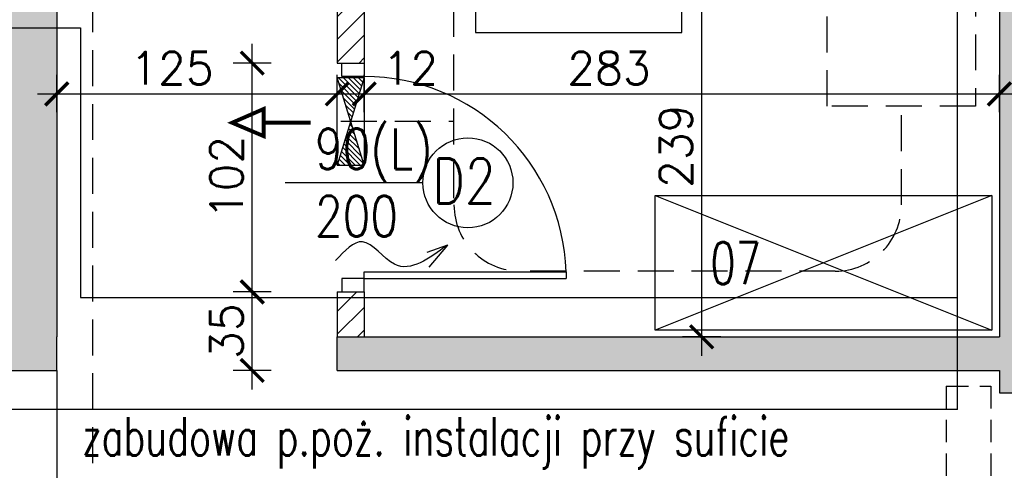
# Model space of a CAD drawing. Header units: millimetres. Extents: x 31969 to 285678, y -69766 to -1123.
# Tile 39 of 102: x 143105 to 143543, y -10246 to -10045. Entities that reach past the tile are written whole.
import ezdxf
from ezdxf.enums import TextEntityAlignment as Align
from ezdxf.lldxf.tags import DXFTag

# ---------------------------------------------------------------- set-up
doc = ezdxf.new("R2010")
doc.units = ezdxf.units.MM
doc.linetypes.add('HIDDEN', pattern=[0.375, 0.25, -0.125])
doc.linetypes.add('KRE_16_8', pattern=[24, 16, -8])
for name, color, linetype in [('a- wentylacja Łukasza 2', 118, 'Continuous'), ('a-biblioteka', 251, 'Continuous'), ('a-opis 1', 3, 'Continuous'), ('a-opis 3', 15, 'Continuous'), ('a-opis stolarki 1', 3, 'Continuous'), ('a-opis stolarki 2', 1, 'Continuous'), ('a-opis technologii 2', 12, 'Continuous'), ('a-przekrój 2', 251, 'Continuous'), ('a-przerywana', 250, 'HIDDEN'), ('a-stolarka drzwiowa', 3, 'Continuous'), ('a-stolarka okienna', 3, 'Continuous'), ('a-szraf', 252, 'Continuous'), ('a-wymiary', 11, 'Continuous'), ('a-wyposażenie', 84, 'Continuous'), ('a-ściany działowe projektowane', 5, 'Continuous'), ('a-ściany istniejące murowane', 6, 'Continuous')]:
    doc.layers.add(name, color=color, linetype=linetype)
doc.styles.add('MAREK', font='simplex.shx')
doc.styles.add('RS01507', font='romans.shx', dxfattribs={"width": 0.7, "height": 0.15})
doc.styles.add('WYMIAR', font='romans.shx', dxfattribs={"width": 0.8})
tags = doc.linetypes.add('DASHED', pattern=[0.75, 0.5, -0.25]).pattern_tags.tags
tags[6:7] = [DXFTag(74, 4), DXFTag(75, 0), DXFTag(340, '0'), DXFTag(46, 1.0), DXFTag(50, 0.0), DXFTag(44, 0.0), DXFTag(45, 0.0)]
tags[4:5] = [DXFTag(74, 4), DXFTag(75, 0), DXFTag(340, '0'), DXFTag(46, 1.0), DXFTag(50, 0.0), DXFTag(44, 0.0), DXFTag(45, 0.0)]
doc.dimstyles.new('MAREK', dxfattribs={"dimscale": 0.85, "dimtxt": 17, "dimasz": 12, "dimexe": 10, "dimexo": 0.625, "dimgap": 5, "dimtad": 1, "dimdec": 1, "dimdsep": 46, "dimtxsty": 'MAREK', "dimblk1": 'ARCHTICK', "dimblk2": 'ARCHTICK', "dimsah": 1, "dimcen": 2.5, "dimdle": 10, "dimadec": 0, "dimazin": 0, "dimtfac": 1, "dimtdec": 1, "dimtmove": 1, "dimatfit": 3, "dimldrblk": 'ARCHTICK', "dimfxl": 0, "dimtolj": 1, "dimtzin": 0, "dimarcsym": 0})

# ---------------------------------------------------------------- blocks, each defined once
blk = doc.blocks.new('_ARCHTICK')
at = {"color": 0, "linetype": 'ByBlock', "const_width": 0.15}
blk.add_lwpolyline([(-0.5, -0.5), (0.5, 0.5)], dxfattribs=at)
blk = doc.blocks.new('*D93')
at = {"layer": 'a-wymiary', "color": 0, "lineweight": -2, "ltscale": 100}
for p, q in [((143408.4, -10194.6), (143408.4, -9938.6)), ((143416.9, -9947.1), (143399.9, -9947.1)), ((143416.9, -10186.1), (143399.9, -10186.1))]:
    blk.add_line(p, q, dxfattribs=at)
at = {"layer": 'DEFPOINTS', "color": 0, "ltscale": 100}
for p in [(143408.4, -9947.1), (143418.81, -9947.1), (143418.81, -10186.1)]:
    blk.add_point(p, dxfattribs=at)
at = {"layer": 'a-wymiary', "color": 0, "lineweight": -2, "ltscale": 100, "xscale": 10.2, "yscale": 10.2, "zscale": 10.2}
for p, rotation in [((143408.4, -9947.1), 90), ((143408.4, -10186.1), 270)]:
    blk.add_blockref('_ARCHTICK', p, dxfattribs=dict(at, rotation=rotation))
at = {"layer": 'a-wymiary', "color": 0, "ltscale": 100, "insert": (143396.92, -10101.17), "char_height": 14.45, "attachment_point": 5, "rotation": 90, "style": 'MAREK'}
blk.add_mtext('\\A1;239', dxfattribs=at)
blk = doc.blocks.new('*D131')
at = {"layer": 'a-wymiary', "color": 0, "lineweight": -2, "ltscale": 100}
for p, q in [((143121.07, -10086.02), (143121.07, -10069.36)), ((143246.07, -10086.02), (143246.07, -10069.36)), ((143112.57, -10077.86), (143254.57, -10077.86))]:
    blk.add_line(p, q, dxfattribs=at)
at = {"layer": 'DEFPOINTS', "color": 0, "ltscale": 100}
for p in [(143246.07, -10077.86), (143121.07, -10086.55), (143246.07, -10086.55)]:
    blk.add_point(p, dxfattribs=at)
at = {"layer": 'a-wymiary', "color": 0, "lineweight": -2, "ltscale": 100, "xscale": 10.2, "yscale": 10.2, "zscale": 10.2, "rotation": 180}
blk.add_blockref('_ARCHTICK', (143121.07, -10077.86), dxfattribs=at)
at = {"layer": 'a-wymiary', "color": 0, "lineweight": -2, "ltscale": 100, "xscale": 10.2, "yscale": 10.2, "zscale": 10.2}
blk.add_blockref('_ARCHTICK', (143246.07, -10077.86), dxfattribs=at)
at = {"layer": 'a-wymiary', "color": 0, "ltscale": 100, "insert": (143172.4, -10066.38), "char_height": 14.45, "attachment_point": 5, "style": 'MAREK'}
blk.add_mtext('\\A1;125', dxfattribs=at)
blk = doc.blocks.new('*D132')
at = {"layer": 'a-wymiary', "color": 0, "lineweight": -2, "ltscale": 100}
for p, q in [((143246.07, -10086.02), (143246.07, -10069.36)), ((143258.07, -10086.02), (143258.07, -10069.36)), ((143237.57, -10077.86), (143266.57, -10077.86))]:
    blk.add_line(p, q, dxfattribs=at)
at = {"layer": 'DEFPOINTS', "color": 0, "ltscale": 100}
for p in [(143258.07, -10077.86), (143246.07, -10086.55), (143258.07, -10086.55)]:
    blk.add_point(p, dxfattribs=at)
at = {"layer": 'a-wymiary', "color": 0, "lineweight": -2, "ltscale": 100, "xscale": 10.2, "yscale": 10.2, "zscale": 10.2, "rotation": 180}
blk.add_blockref('_ARCHTICK', (143246.07, -10077.86), dxfattribs=at)
at = {"layer": 'a-wymiary', "color": 0, "lineweight": -2, "ltscale": 100, "xscale": 10.2, "yscale": 10.2, "zscale": 10.2}
blk.add_blockref('_ARCHTICK', (143258.07, -10077.86), dxfattribs=at)
at = {"layer": 'a-wymiary', "color": 0, "ltscale": 100, "insert": (143278.57, -10066.38), "char_height": 14.45, "attachment_point": 5, "style": 'MAREK'}
blk.add_mtext('\\A1;12', dxfattribs=at)
blk = doc.blocks.new('*D133')
at = {"layer": 'a-wymiary', "color": 0, "lineweight": -2, "ltscale": 100}
for p, q in [((143258.07, -10086.02), (143258.07, -10069.36)), ((143541.07, -10086.02), (143541.07, -10069.36)), ((143249.57, -10077.86), (143549.57, -10077.86))]:
    blk.add_line(p, q, dxfattribs=at)
at = {"layer": 'DEFPOINTS', "color": 0, "ltscale": 100}
for p in [(143541.07, -10077.86), (143258.07, -10086.55), (143541.07, -10086.55)]:
    blk.add_point(p, dxfattribs=at)
at = {"layer": 'a-wymiary', "color": 0, "lineweight": -2, "ltscale": 100, "xscale": 10.2, "yscale": 10.2, "zscale": 10.2, "rotation": 180}
blk.add_blockref('_ARCHTICK', (143258.07, -10077.86), dxfattribs=at)
at = {"layer": 'a-wymiary', "color": 0, "lineweight": -2, "ltscale": 100, "xscale": 10.2, "yscale": 10.2, "zscale": 10.2}
blk.add_blockref('_ARCHTICK', (143541.07, -10077.86), dxfattribs=at)
at = {"layer": 'a-wymiary', "color": 0, "ltscale": 100, "insert": (143367.09, -10066.38), "char_height": 14.45, "attachment_point": 5, "style": 'MAREK'}
blk.add_mtext('\\A1;283', dxfattribs=at)
blk = doc.blocks.new('A$C42BE72CD')
at = {"layer": 'a-stolarka drzwiowa'}
for p, q in [((6, 99.95), (0, 99.95)), ((6, 89.95), (6, 99.95)), ((96, 89.95), (96, 99.95)), ((96, 99.95), (102, 99.95)), ((0, 89.95), (6, 89.95)), ((6, 89.95), (9, 89.95)), ((6, 89.95), (6, 0)), ((9, 89.95), (9, 0)), ((102, 89.95), (96, 89.95)), ((9, 0), (6, 0))]:
    blk.add_line(p, q, dxfattribs=at)
at = {"layer": 'a-stolarka drzwiowa', "linetype": 'DASHED', "lineweight": 25, "ltscale": 20}
blk.add_arc((6, 89.95), 90, 271.9102, 0, dxfattribs=at)
blk = doc.blocks.new('*D806')
at = {"layer": 'a-wymiary', "color": 0, "lineweight": -2, "ltscale": 100}
for p, q in [((143208.17, -10209.6), (143208.17, -10157.6)), ((143216.67, -10166.1), (143199.67, -10166.1)), ((143216.67, -10201.1), (143199.67, -10201.1))]:
    blk.add_line(p, q, dxfattribs=at)
at = {"layer": 'DEFPOINTS', "color": 0, "ltscale": 100}
for p in [(143208.17, -10166.1), (143246.07, -10166.1), (143246.07, -10201.1)]:
    blk.add_point(p, dxfattribs=at)
at = {"layer": 'a-wymiary', "color": 0, "lineweight": -2, "ltscale": 100, "xscale": 10.2, "yscale": 10.2, "zscale": 10.2}
for p, rotation in [((143208.17, -10166.1), 90), ((143208.17, -10201.1), 270)]:
    blk.add_blockref('_ARCHTICK', p, dxfattribs=dict(at, rotation=rotation))
at = {"layer": 'a-wymiary', "color": 0, "ltscale": 100, "insert": (143196.7, -10183.6), "char_height": 14.45, "attachment_point": 5, "rotation": 90, "style": 'MAREK'}
blk.add_mtext('\\A1;35', dxfattribs=at)
blk = doc.blocks.new('*D807')
at = {"layer": 'a-wymiary', "color": 0, "lineweight": -2, "ltscale": 100}
for p, q in [((143208.17, -10174.6), (143208.17, -10055.6)), ((143216.67, -10064.1), (143199.67, -10064.1)), ((143216.67, -10166.1), (143199.67, -10166.1))]:
    blk.add_line(p, q, dxfattribs=at)
at = {"layer": 'DEFPOINTS', "color": 0, "ltscale": 100}
for p in [(143208.17, -10064.1), (143246.07, -10064.1), (143246.07, -10166.1)]:
    blk.add_point(p, dxfattribs=at)
at = {"layer": 'a-wymiary', "color": 0, "lineweight": -2, "ltscale": 100, "xscale": 10.2, "yscale": 10.2, "zscale": 10.2}
for p, rotation in [((143208.17, -10064.1), 90), ((143208.17, -10166.1), 270)]:
    blk.add_blockref('_ARCHTICK', p, dxfattribs=dict(at, rotation=rotation))
at = {"layer": 'a-wymiary', "color": 0, "ltscale": 100, "insert": (143196.7, -10115.1), "char_height": 14.45, "attachment_point": 5, "rotation": 90, "style": 'MAREK'}
blk.add_mtext('\\A1;102', dxfattribs=at)

msp = doc.modelspace()

# ---------------------------------------------------------------- hatches: boundary and pattern name
at = {"layer": 'a- wentylacja Łukasza 2'}
h = msp.add_hatch(dxfattribs=at)
h.set_pattern_fill('LINE', color=256, scale=0.5, angle=135)
h.set_pattern_definition([(135, (133310.9751, -153587.4761), (-1.122532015, -1.122532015), [])])
h.paths.add_polyline_path([(143246.07, -10109.55), (143258.07, -10109.55), (143252.07, -10090.05)])
h.paths.add_polyline_path([(143258.07, -10070.55), (143246.07, -10070.55), (143252.07, -10090.05)])
at = {"layer": 'a-przekrój 2', "ltscale": 0.1}
h = msp.add_hatch(dxfattribs=at)
h.set_pattern_fill('LINE', color=256, scale=2.25, angle=45)
h.paths.add_polyline_path([(143258.07, -9947.1), (143246.07, -9947.1), (143246.07, -10064.1), (143258.07, -10064.1)])
h.paths.add_polyline_path([(143258.07, -10168.61), (143246.07, -10168.61), (143246.07, -10186.1), (143258.07, -10186.1)])
h.paths.add_polyline_path([(143258.07, -10166.1), (143246.07, -10166.1), (143246.07, -10168.61), (143258.07, -10168.61)])
at = {"layer": 'a-szraf', "ltscale": 0.9}
h = msp.add_hatch(color=254, dxfattribs=at)
h.dxf.hatch_style = 1
h.paths.add_polyline_path([(142262.07, -9549.1), (142188.07, -9549.1), (142188.07, -9604.1), (142262.07, -9604.1)])
h.paths.add_polyline_path([(142262.07, -9534.1), (142188.07, -9534.1), (142188.07, -9549.1), (142262.07, -9549.1)])
h.paths.add_polyline_path([(142477.07, -9549.1), (142402.07, -9549.1), (142402.07, -9604.1), (142442.07, -9604.1), (142442.07, -9656.91), (142457.07, -9656.91), (142457.07, -9604.1), (142477.07, -9604.1)])
h.paths.add_polyline_path([(142477.07, -9534.1), (142402.07, -9534.1), (142402.07, -9549.1), (142477.07, -9549.1)])
h.paths.add_polyline_path([(142658.07, -9549.1), (142617.07, -9549.1), (142617.07, -9604.1), (142658.07, -9604.1)])
h.paths.add_polyline_path([(142682.07, -9549.1), (142658.07, -9549.1), (142658.07, -9604.1), (142682.07, -9604.1)])
h.paths.add_polyline_path([(142723.07, -9549.1), (142682.07, -9549.1), (142682.07, -9604.1), (142723.07, -9604.1)])
h.paths.add_polyline_path([(142723.07, -9534.1), (142682.07, -9534.1), (142682.07, -9549.1), (142723.07, -9549.1)])
h.paths.add_polyline_path([(142682.07, -9534.1), (142658.07, -9534.1), (142658.07, -9549.1), (142682.07, -9549.1)])
h.paths.add_polyline_path([(142658.07, -9534.1), (142617.07, -9534.1), (142617.07, -9549.1), (142658.07, -9549.1)])
h.paths.add_polyline_path([(142917.07, -9549.1), (142863.07, -9549.1), (142863.07, -9604.1), (142917.07, -9604.1)])
h.paths.add_polyline_path([(142917.07, -9534.1), (142863.07, -9534.1), (142863.07, -9549.1), (142917.07, -9549.1)])
h.paths.add_polyline_path([(143194.21, -9549.1), (143057.07, -9549.1), (143057.07, -9604.1), (143077.07, -9604.1), (143077.07, -9634.1), (143090.58, -9634.1), (143104.58, -9634.1), (143104.58, -9648.1), (143090.58, -9648.1), (143077.07, -9648.1), (143077.07, -9656.1), (143077.07, -9669.1), (143121.07, -9669.1), (143121.07, -9604.1), (143194.21, -9604.1)])
h.paths.add_polyline_path([(143218.21, -9549.1), (143194.21, -9549.1), (143194.21, -9604.1), (143218.21, -9604.1)])
h.paths.add_polyline_path([(143295.35, -9549.1), (143218.21, -9549.1), (143218.21, -9604.1), (143295.35, -9604.1)])
h.paths.add_polyline_path([(143295.35, -9534.1), (143218.21, -9534.1), (143218.21, -9549.1), (143295.35, -9549.1)])
h.paths.add_polyline_path([(143218.21, -9534.1), (143194.21, -9534.1), (143194.21, -9549.1), (143218.21, -9549.1)])
h.paths.add_polyline_path([(143194.21, -9534.1), (143057.07, -9534.1), (143057.07, -9549.1), (143194.21, -9549.1)])
h.paths.add_polyline_path([(143090.58, -9634.1), (143077.07, -9634.1), (143077.07, -9648.1), (143090.58, -9648.1)], flags=17)
h.paths.add_polyline_path([(143121.07, -9769.1), (143077.07, -9769.1), (143077.07, -10009.1), (143077.07, -10048.38), (143121.07, -10048.38), (143121.07, -10001.38), (143104.58, -10001.38), (143090.58, -10001.38), (143090.58, -9987.38), (143104.58, -9987.38), (143121.07, -9987.38), (143121.07, -9921.38), (143104.58, -9921.38), (143090.58, -9921.38), (143090.58, -9907.38), (143104.58, -9907.38), (143121.07, -9907.38)])
h.paths.add_polyline_path([(143121.07, -10048.38), (143077.07, -10048.38), (143077.07, -10157.1), (143071.31, -10157.1), (143071.31, -10201.1), (143121.07, -10201.1), (143121.07, -10186.1)])
h.paths.add_polyline_path([(143121.07, -9987.38), (143104.58, -9987.38), (143104.58, -10001.38), (143121.07, -10001.38)], flags=17)
h.paths.add_polyline_path([(143121.07, -9907.38), (143104.58, -9907.38), (143104.58, -9921.38), (143121.07, -9921.38)], flags=17)
h.paths.add_polyline_path([(143522.33, -10186.1), (143246.07, -10186.1), (143246.07, -10201.1), (143522.33, -10201.1)])
h.paths.add_polyline_path([(143596.07, -9666.47), (143541.07, -9666.47), (143541.07, -10186.1), (143522.33, -10186.1), (143522.33, -10201.1), (143541.07, -10201.1), (143541.07, -10211.1), (143596.07, -10211.1)])
h.paths.add_polyline_path([(143611.07, -9666.47), (143596.07, -9666.47), (143596.07, -10211.1), (143611.07, -10211.1)])
h.paths.add_polyline_path([(143596.07, -9549.1), (143529.78, -9549.1), (143517.43, -9556.73), (143517.43, -9604.1), (143541.07, -9604.1), (143541.07, -9666.47), (143596.07, -9666.47)])
h.paths.add_polyline_path([(143611.07, -9534.1), (143554.04, -9534.1), (143529.78, -9549.1), (143596.07, -9549.1), (143596.07, -9666.47), (143611.07, -9666.47)])
h.paths.add_polyline_path([(143554.04, -9534.1), (143517.43, -9534.1), (143517.43, -9549.1), (143529.78, -9549.1)])
h.paths.add_polyline_path([(143517.43, -9534.1), (143497.43, -9534.1), (143497.43, -9549.1), (143508.86, -9549.1)])
h.paths.add_polyline_path([(143497.43, -9534.1), (143477.43, -9534.1), (143486, -9549.1), (143497.43, -9549.1)])
h.paths.add_polyline_path([(143497.43, -9549.1), (143486, -9549.1), (143497.43, -9569.1)], flags=17)
h.paths.add_polyline_path([(143508.86, -9549.1), (143497.43, -9549.1), (143497.43, -9569.1)], flags=17)
h.paths.add_polyline_path([(143517.43, -9534.1), (143508.86, -9549.1), (143517.43, -9549.1)], flags=17)
h.paths.add_polyline_path([(143477.43, -9534.1), (143477.43, -9549.1), (143486, -9549.1)], flags=17)
h.paths.add_polyline_path([(143486, -9549.1), (143477.43, -9549.1), (143477.43, -9604.1), (143497.43, -9569.1)])
h.paths.add_polyline_path([(143517.43, -9556.73), (143497.43, -9569.1), (143517.43, -9604.1)])
h.paths.add_polyline_path([(143517.43, -9549.1), (143508.86, -9549.1), (143497.43, -9569.1), (143517.43, -9556.73)])
h.paths.add_polyline_path([(143497.43, -9569.1), (143497.43, -9604.1), (143517.43, -9604.1)], flags=17)
h.paths.add_polyline_path([(143497.43, -9569.1), (143477.43, -9604.1), (143497.43, -9604.1)], flags=17)
h.paths.add_polyline_path([(143036.81, -10157.1), (142854.07, -10157.1), (142838.07, -10157.1), (142838.07, -10201.1), (143036.81, -10201.1)])
h.paths.add_polyline_path([(143054.06, -10179.1), (143054.06, -10201.1), (143071.31, -10201.1)], flags=17)
h.paths.add_polyline_path([(143054.06, -10179.1), (143036.81, -10201.1), (143054.06, -10201.1)], flags=17)
h.paths.add_polyline_path([(143054.06, -10179.1), (143036.81, -10157.1), (143036.81, -10201.1)])
h.paths.add_polyline_path([(143054.06, -10157.1), (143036.81, -10157.1), (143054.06, -10179.1)], flags=17)
h.paths.add_polyline_path([(143071.31, -10157.1), (143054.06, -10157.1), (143054.06, -10179.1)], flags=17)
h.paths.add_polyline_path([(143071.31, -10157.1), (143054.06, -10179.1), (143071.31, -10201.1)])
h.paths.add_polyline_path([(142718.07, -10157.1), (142701.07, -10157.1), (142701.07, -10170.6), (142701.07, -10184.6), (142683.07, -10184.6), (142683.07, -10170.6), (142683.07, -10157.1), (142457.07, -10157.1), (142457.07, -10113.1), (142442.07, -10113.1), (142442.07, -10157.1), (142432.56, -10157.1), (142432.56, -10201.1), (142593.07, -10201.1), (142593.07, -10186.1), (142643.07, -10186.1), (142643.07, -10201.1), (142718.07, -10201.1)])
h.paths.add_polyline_path([(142701.07, -10157.1), (142683.07, -10157.1), (142683.07, -10170.6), (142701.07, -10170.6)], flags=17)
h.paths.add_polyline_path([(142359.56, -10157.1), (142251.79, -10157.1), (142237.07, -10171.82), (142237.07, -10201.1), (142359.56, -10201.1)])
h.paths.add_polyline_path([(142359.56, -10157.1), (142359.56, -10201.1), (142396.06, -10179.1)])
h.paths.add_polyline_path([(142396.06, -10157.1), (142359.56, -10157.1), (142396.06, -10179.1)], flags=17)
h.paths.add_polyline_path([(142432.56, -10157.1), (142396.06, -10157.1), (142396.06, -10179.1)], flags=17)
h.paths.add_polyline_path([(142432.56, -10157.1), (142396.06, -10179.1), (142432.56, -10201.1)])
h.paths.add_polyline_path([(142396.06, -10179.1), (142396.06, -10201.1), (142432.56, -10201.1)], flags=17)
h.paths.add_polyline_path([(142457.07, -9656.91), (142449.57, -9685.16), (142457.07, -9685.16)])
h.paths.add_polyline_path([(142442.07, -9656.91), (142442.07, -9685.16), (142449.57, -9685.16)], flags=17)
h.paths.add_polyline_path([(142457.07, -9656.91), (142442.07, -9656.91), (142449.57, -9685.16)])
h.paths.add_polyline_path([(142449.57, -9685.16), (142442.07, -9713.41), (142457.07, -9713.41)])
h.paths.add_polyline_path([(142449.57, -9685.16), (142442.07, -9685.16), (142442.07, -9713.41)])
h.paths.add_polyline_path([(142457.07, -9685.16), (142449.57, -9685.16), (142457.07, -9713.41)], flags=17)
h.paths.add_polyline_path([(142457.07, -9713.41), (142442.07, -9713.41), (142442.07, -9728.1), (142457.07, -9728.1)])
h.paths.add_polyline_path([(142400.46, -9823.47), (142444.43, -9823.47), (142444.43, -9766.47), (142400.46, -9766.47)], flags=9)

# ---------------------------------------------------------------- linework, layer by layer
at = {"layer": 'a- wentylacja Łukasza 2', "linetype": 'KRE_16_8'}
for p, q in [((143298.06, -10124.34), (143298.06, -9935.1)), ((143137.07, -10010.38), (143137.06, -10413.27)), ((143497.43, -10127.34), (143497.38, -10083.34)), ((143247.7, -10090.05), (143298.06, -10090.05)), ((143467.93, -10156.84), (143330.56, -10156.84))]:
    msp.add_line(p, q, dxfattribs=at)
at = {"layer": 'a- wentylacja Łukasza 2'}
for p, q in [((143258.07, -10109.55), (143246.07, -10070.55)), ((143246.07, -10070.55), (143258.07, -10070.55)), ((143258.07, -10070.55), (143246.07, -10109.55)), ((143246.07, -10109.55), (143246.07, -10070.55)), ((143258.07, -10070.55), (143258.07, -10109.55)), ((143246.07, -10109.55), (143258.07, -10109.55))]:
    msp.add_line(p, q, dxfattribs=at)
at = {"layer": 'a- wentylacja Łukasza 2', "linetype": 'DASHED', "ltscale": 0.009}
for q in [(143285.94, -10148.58), (143286.84, -10155.11)]:
    msp.add_line((143295.13, -10145.23), q, dxfattribs=at)
at = {"layer": 'a- wentylacja Łukasza 2', "linetype": 'KRE_16_8'}
msp.add_lwpolyline([(143464.33, -10003.34), (143530.43, -10003.34), (143530.43, -10083.34), (143464.33, -10083.34)], close=True, dxfattribs=at)
at = {"layer": 'a- wentylacja Łukasza 2', "ltscale": 0.5, "const_width": 1.74}
msp.add_lwpolyline([(143234.25, -10090.7), (143213.31, -10090.7), (143213.31, -10084.54), (143199.22, -10090.7), (143213.31, -10096.68), (143213.31, -10090.7)], dxfattribs=at)
at = {"layer": 'a- wentylacja Łukasza 2', "linetype": 'KRE_16_8'}
for centre, start, end in [((143327.56, -10127.34), 180, 270), ((143467.93, -10127.34), 270, 0)]:
    msp.add_arc(centre, 29.5, start, end, dxfattribs=at)
at = {"layer": 'a- wentylacja Łukasza 2', "linetype": 'DASHED', "ltscale": 0.009}
msp.add_spline([(143295.13, -10145.23), (143271.6, -10153.8), (143257.23, -10143.74), (143245.34, -10152.07)], degree=3, dxfattribs=at)
at = {"layer": 'a-biblioteka', "linetype": 'DASHED', "lineweight": 25, "ltscale": 20}
msp.add_line((143121.07, -10201.1), (143121.07, -10360.1), dxfattribs=at)
at = {"layer": 'a-opis 3'}
msp.add_lwpolyline([(143399.61, -10004.19), (143307.69, -10004.19), (143307.69, -10050.42), (143399.61, -10050.42)], close=True, dxfattribs=at)
at = {"layer": 'a-opis stolarki 1'}
msp.add_line((143284.21, -10117.47), (143222.92, -10117.47), dxfattribs=at)
at = {"layer": 'a-opis stolarki 2'}
msp.add_circle((143304.25, -10117.47), 20.05, dxfattribs=at)
at = {"layer": 'a-przerywana', "color": 3, "ltscale": 40}
for p, q in [((143517.29, -10208.1), (143517.29, -10354.1)), ((143517.29, -10208.1), (143537.29, -10208.1)), ((143537.29, -10208.1), (143537.29, -10354.1))]:
    msp.add_line(p, q, dxfattribs=at)
at = {"layer": 'a-stolarka okienna', "linetype": 'DASHED', "lineweight": 25, "ltscale": 40}
for p, q in [((143522.33, -10218.55), (143522.33, -9666.47)), ((143077.07, -10048.38), (143131.74, -10048.38)), ((143131.74, -10048.38), (143131.74, -10168.61)), ((143131.74, -10168.61), (143522.33, -10168.61)), ((143522.33, -10218.55), (140656.09, -10218.55))]:
    msp.add_line(p, q, dxfattribs=at)
at = {"layer": 'a-wyposażenie'}
for p, q in [((143387.73, -10123.18), (143537.73, -10183.18)), ((143537.73, -10123.18), (143387.73, -10183.18))]:
    msp.add_line(p, q, dxfattribs=at)
msp.add_lwpolyline([(143537.73, -10123.18), (143537.73, -10183.18), (143387.73, -10183.18), (143387.73, -10123.18)], close=True, dxfattribs=at)
at = {"layer": 'a-ściany działowe projektowane', "ltscale": 20}
for p, q in [((143246.07, -9947.1), (143246.07, -10064.1)), ((143258.07, -9947.1), (143258.07, -10064.1)), ((143246.07, -10064.1), (143258.07, -10064.1)), ((143246.07, -10166.1), (143258.07, -10166.1)), ((143246.07, -10166.1), (143246.07, -10186.1)), ((143258.07, -10166.1), (143258.07, -10186.1))]:
    msp.add_line(p, q, dxfattribs=at)
at = {"layer": 'a-ściany istniejące murowane'}
for p, q in [((143541.07, -9604.1), (143541.07, -10186.1)), ((143121.07, -9769.1), (143121.07, -10186.1)), ((143121.07, -10186.1), (143121.07, -10186.1)), ((143121.07, -10201.1), (143121.07, -10186.1)), ((143246.07, -10186.1), (143541.07, -10186.1)), ((143246.07, -10201.1), (143246.07, -10186.1)), ((142838.07, -10201.1), (143121.07, -10201.1)), ((143246.07, -10201.1), (143541.07, -10201.1)), ((143541.07, -10201.1), (143541.07, -10211.1)), ((143541.07, -10211.1), (143611.07, -10211.1))]:
    msp.add_line(p, q, dxfattribs=at)

# ---------------------------------------------------------------- block references
at = {"layer": 'a-stolarka drzwiowa', "ltscale": 100, "rotation": 90}
msp.add_blockref('A$C42BE72CD', (143348.02, -10166.1), dxfattribs=at)

# ---------------------------------------------------------------- texts
at = {"layer": 'a-opis 1', "ltscale": 40, "style": 'RS01507', "width": 0.7}
msp.add_text('zabudowa p.poż. instalacji przy suficie ', height=17.1027, dxfattribs=at).set_placement((143132.33, -10230.51), align=Align.MIDDLE_LEFT)
at = {"layer": 'a-opis stolarki 1', "insert": (143236.14, -10141.34), "char_height": 18, "width": 35.8438, "attachment_point": 7, "style": 'WYMIAR'}
msp.add_mtext('{\\W0.995659; }\\P90(L)\\P200', dxfattribs=at)
at = {"layer": 'a-opis stolarki 2', "insert": (143316.65, -10126.65), "char_height": 20.047, "width": 23.6587, "attachment_point": 9, "style": 'WYMIAR'}
msp.add_mtext('D2', dxfattribs=at)
at = {"layer": 'a-opis technologii 2', "ltscale": 40, "style": 'RS01507', "width": 0.7}
msp.add_text('07', height=18.813, dxfattribs=at).set_placement((143412.24, -10162.68))

# ---------------------------------------------------------------- dimensions: what is measured, and where the dimension line sits
at = {"layer": 'a-wymiary', "ltscale": 100}
dim = msp.add_linear_dim(base=(143408.4, -9947.1), p1=(143418.81, -10186.1), p2=(143418.81, -9947.1), angle=90, dimstyle='MAREK', dxfattribs=at)
dim.commit()
dim.dimension.update_dxf_attribs({"geometry": '*D93', "text_midpoint": (143408.4, -10101.17), "dimtype": 160})
for base, p1, p2, picture, middle in [((143246.07, -10077.86), (143121.07, -10086.55), (143246.07, -10086.55), '*D131', (143172.4, -10077.86)), ((143258.07, -10077.86), (143246.07, -10086.55), (143258.07, -10086.55), '*D132', (143278.57, -10077.86)), ((143541.07, -10077.86), (143258.07, -10086.55), (143541.07, -10086.55), '*D133', (143367.09, -10077.86))]:
    dim = msp.add_linear_dim(base=base, p1=p1, p2=p2, dimstyle='MAREK', dxfattribs=at)
    dim.commit()
    dim.dimension.update_dxf_attribs({"geometry": picture, "text_midpoint": middle, "dimtype": 160})
for base, p1, p2, picture, middle in [((143208.17, -10064.1), (143246.07, -10166.1), (143246.07, -10064.1), '*D807', (143196.7, -10115.1)), ((143208.17, -10166.1), (143246.07, -10201.1), (143246.07, -10166.1), '*D806', (143196.7, -10183.6))]:
    dim = msp.add_linear_dim(base=base, p1=p1, p2=p2, angle=90, dimstyle='MAREK', dxfattribs=at)
    dim.commit()
    dim.dimension.update_dxf_attribs({"geometry": picture, "text_midpoint": middle})

doc.saveas('drawing.dxf')
